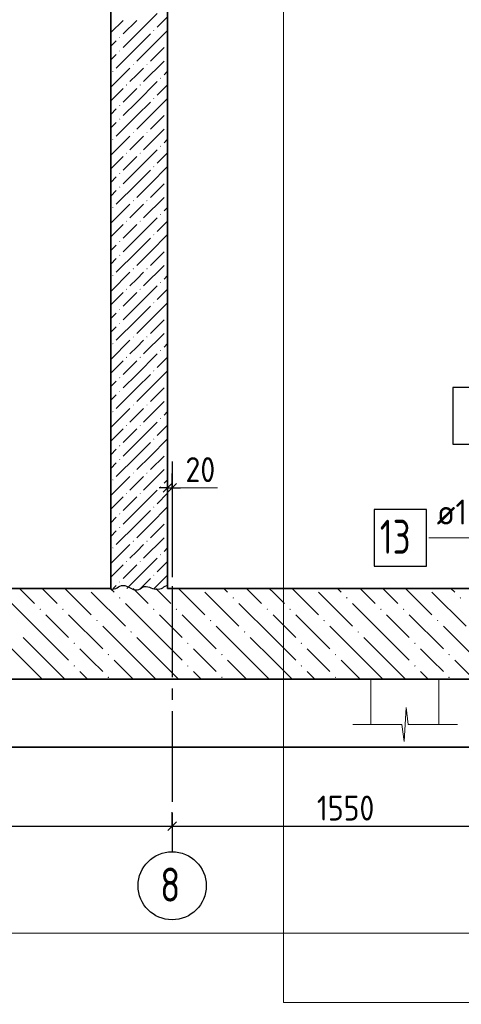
# Model space of a CAD drawing. Header units: millimetres. Extents: x 0 to 42000, y 0 to 29700.
# Tile 14 of 21: x 14771 to 18660, y 15755 to 24433. Entities that reach past the tile are written whole.
import ezdxf

# ---------------------------------------------------------------- set-up
doc = ezdxf.new("R2010")
doc.units = ezdxf.units.MM
doc.linetypes.add('______5', pattern=[1100, 800, -100, 100, -100])
for name, color, linetype, lineweight in [('Standard', 7, 'Continuous', 25), ('ЖБ Плита Фундамента верхний уровень', 7, 'Continuous', 35), ('ЖБ Стена верхний уровень', 7, 'Continuous', 35), ('Позиционная метка линия выноска', 7, 'Continuous', 13), ('Примечания', 7, 'Continuous', 13), ('Стена обрамление Г-обр.', 7, 'Continuous', 35), ('Стена обрамление П-обр.', 7, 'Continuous', 35)]:
    doc.layers.add(name, color=color, linetype=linetype, lineweight=lineweight)
doc.layers.add('Оси', color=7, linetype='______5')
doc.layers.add('Размерная выноска', color=7, linetype='Continuous')
doc.styles.add('ISOCPEUR', font='txt')

msp = doc.modelspace()

# ---------------------------------------------------------------- hatches: boundary and pattern name
at = {"layer": 'ЖБ Плита Фундамента верхний уровень', "linetype": 'Continuous', "lineweight": 18, "transparency": 33554687}
for points in [[(15645, 19337.1), (15651.5, 19343.6), (15658, 19337.1), (15651.5, 19330.6)], [(16645, 19337.1), (16651.5, 19343.6), (16658, 19337.1), (16651.5, 19330.6)], [(17645, 19337.1), (17651.5, 19343.6), (17658, 19337.1), (17651.5, 19330.6)], [(18645, 19337.1), (18651.5, 19343.6), (18658, 19337.1), (18651.5, 19330.6)], [(14945, 19237.1), (14951.5, 19243.6), (14958, 19237.1), (14951.5, 19230.6)], [(15145, 19237.1), (15151.5, 19243.6), (15158, 19237.1), (15151.5, 19230.6)], [(15945, 19237.1), (15951.5, 19243.6), (15958, 19237.1), (15951.5, 19230.6)], [(16145, 19237.1), (16151.5, 19243.6), (16158, 19237.1), (16151.5, 19230.6)], [(16945, 19237.1), (16951.5, 19243.6), (16958, 19237.1), (16951.5, 19230.6)], [(17145, 19237.1), (17151.5, 19243.6), (17158, 19237.1), (17151.5, 19230.6)], [(17945, 19237.1), (17951.5, 19243.6), (17958, 19237.1), (17951.5, 19230.6)], [(18145, 19237.1), (18151.5, 19243.6), (18158, 19237.1), (18151.5, 19230.6)], [(15445, 19137.1), (15451.5, 19143.6), (15458, 19137.1), (15451.5, 19130.6)], [(16445, 19137.1), (16451.5, 19143.6), (16458, 19137.1), (16451.5, 19130.6)], [(17445, 19137.1), (17451.5, 19143.6), (17458, 19137.1), (17451.5, 19130.6)], [(18445, 19137.1), (18451.5, 19143.6), (18458, 19137.1), (18451.5, 19130.6)], [(15745, 19037.1), (15751.5, 19043.6), (15758, 19037.1), (15751.5, 19030.6)], [(16745, 19037.1), (16751.5, 19043.6), (16758, 19037.1), (16751.5, 19030.6)], [(17745, 19037.1), (17751.5, 19043.6), (17758, 19037.1), (17751.5, 19030.6)], [(15245, 18937.1), (15251.5, 18943.6), (15258, 18937.1), (15251.5, 18930.6)], [(16245, 18937.1), (16251.5, 18943.6), (16258, 18937.1), (16251.5, 18930.6)], [(17245, 18937.1), (17251.5, 18943.6), (17258, 18937.1), (17251.5, 18930.6)], [(18245, 18937.1), (18251.5, 18943.6), (18258, 18937.1), (18251.5, 18930.6)], [(15545, 18837.1), (15551.5, 18843.6), (15558, 18837.1), (15551.5, 18830.6)], [(16545, 18837.1), (16551.5, 18843.6), (16558, 18837.1), (16551.5, 18830.6)], [(17545, 18837.1), (17551.5, 18843.6), (17558, 18837.1), (17551.5, 18830.6)], [(18545, 18837.1), (18551.5, 18843.6), (18558, 18837.1), (18551.5, 18830.6)], [(15245, 18737.1), (15251.5, 18743.6), (15258, 18737.1), (15251.5, 18730.6)], [(16245, 18737.1), (16251.5, 18743.6), (16258, 18737.1), (16251.5, 18730.6)], [(17245, 18737.1), (17251.5, 18743.6), (17258, 18737.1), (17251.5, 18730.6)], [(18245, 18737.1), (18251.5, 18743.6), (18258, 18737.1), (18251.5, 18730.6)], [(15545, 18637.1), (15551.5, 18643.6), (15558, 18637.1), (15551.5, 18630.6)], [(16545, 18637.1), (16551.5, 18643.6), (16558, 18637.1), (16551.5, 18630.6)], [(17545, 18637.1), (17551.5, 18643.6), (17558, 18637.1), (17551.5, 18630.6)], [(18545, 18637.1), (18551.5, 18643.6), (18558, 18637.1), (18551.5, 18630.6)]]:
    msp.add_hatch(color=7, dxfattribs=at).paths.add_polyline_path(points, flags=16)
at = {"layer": 'ЖБ Стена верхний уровень', "linetype": 'Continuous', "lineweight": 18, "transparency": 33554687}
for points in [[(15946.5, 24337.1), (15951.5, 24342.1), (15956.5, 24337.1), (15951.5, 24332.1)], [(15646.5, 24277.1), (15651.5, 24282.1), (15656.5, 24277.1), (15651.5, 24272.1)], [(16066.5, 24217.1), (16071.5, 24222.1), (16073.1, 24220.6), (16073.1, 24213.7), (16071.5, 24212.1)], [(15646.5, 24157.1), (15651.5, 24162.1), (15656.5, 24157.1), (15651.5, 24152.1)], [(15766.5, 24037.1), (15771.5, 24042.1), (15776.5, 24037.1), (15771.5, 24032.1)], [(15886.5, 24037.1), (15891.5, 24042.1), (15896.5, 24037.1), (15891.5, 24032.1)], [(16066.5, 24097.1), (16071.5, 24102.1), (16073.1, 24100.6), (16073.1, 24093.7), (16071.5, 24092.1)], [(15586.5, 23977.1), (15591.5, 23982.1), (15596.5, 23977.1), (15591.5, 23972.1)], [(16006.5, 23917.1), (16011.5, 23922.1), (16016.5, 23917.1), (16011.5, 23912.1)], [(15706.5, 23857.1), (15711.5, 23862.1), (15716.5, 23857.1), (15711.5, 23852.1)], [(15826.5, 23857.1), (15831.5, 23862.1), (15836.5, 23857.1), (15831.5, 23852.1)], [(15946.5, 23737.1), (15951.5, 23742.1), (15956.5, 23737.1), (15951.5, 23732.1)], [(15646.5, 23677.1), (15651.5, 23682.1), (15656.5, 23677.1), (15651.5, 23672.1)], [(16066.5, 23617.1), (16071.5, 23622.1), (16073.1, 23620.6), (16073.1, 23613.7), (16071.5, 23612.1)], [(15646.5, 23557.1), (15651.5, 23562.1), (15656.5, 23557.1), (15651.5, 23552.1)], [(15766.5, 23437.1), (15771.5, 23442.1), (15776.5, 23437.1), (15771.5, 23432.1)], [(15886.5, 23437.1), (15891.5, 23442.1), (15896.5, 23437.1), (15891.5, 23432.1)], [(16066.5, 23497.1), (16071.5, 23502.1), (16073.1, 23500.6), (16073.1, 23493.7), (16071.5, 23492.1)], [(15586.5, 23377.1), (15591.5, 23382.1), (15596.5, 23377.1), (15591.5, 23372.1)], [(15706.5, 23257.1), (15711.5, 23262.1), (15716.5, 23257.1), (15711.5, 23252.1)], [(15826.5, 23257.1), (15831.5, 23262.1), (15836.5, 23257.1), (15831.5, 23252.1)], [(16006.5, 23317.1), (16011.5, 23322.1), (16016.5, 23317.1), (16011.5, 23312.1)], [(15946.5, 23137.1), (15951.5, 23142.1), (15956.5, 23137.1), (15951.5, 23132.1)], [(15646.5, 23077.1), (15651.5, 23082.1), (15656.5, 23077.1), (15651.5, 23072.1)], [(16066.5, 23017.1), (16071.5, 23022.1), (16073.1, 23020.6), (16073.1, 23013.7), (16071.5, 23012.1)], [(15646.5, 22957.1), (15651.5, 22962.1), (15656.5, 22957.1), (15651.5, 22952.1)], [(15766.5, 22837.1), (15771.5, 22842.1), (15776.5, 22837.1), (15771.5, 22832.1)], [(15886.5, 22837.1), (15891.5, 22842.1), (15896.5, 22837.1), (15891.5, 22832.1)], [(16066.5, 22897.1), (16071.5, 22902.1), (16073.1, 22900.6), (16073.1, 22893.7), (16071.5, 22892.1)], [(15586.5, 22777.1), (15591.5, 22782.1), (15596.5, 22777.1), (15591.5, 22772.1)], [(15706.5, 22657.1), (15711.5, 22662.1), (15716.5, 22657.1), (15711.5, 22652.1)], [(15826.5, 22657.1), (15831.5, 22662.1), (15836.5, 22657.1), (15831.5, 22652.1)], [(16006.5, 22717.1), (16011.5, 22722.1), (16016.5, 22717.1), (16011.5, 22712.1)], [(15646.5, 22477.1), (15651.5, 22482.1), (15656.5, 22477.1), (15651.5, 22472.1)], [(15946.5, 22537.1), (15951.5, 22542.1), (15956.5, 22537.1), (15951.5, 22532.1)], [(16066.5, 22417.1), (16071.5, 22422.1), (16073.1, 22420.6), (16073.1, 22413.7), (16071.5, 22412.1)], [(15646.5, 22357.1), (15651.5, 22362.1), (15656.5, 22357.1), (15651.5, 22352.1)], [(16066.5, 22297.1), (16071.5, 22302.1), (16073.1, 22300.6), (16073.1, 22293.7), (16071.5, 22292.2)], [(15766.5, 22237.1), (15771.5, 22242.1), (15776.5, 22237.1), (15771.5, 22232.1)], [(15886.5, 22237.1), (15891.5, 22242.1), (15896.5, 22237.1), (15891.5, 22232.1)], [(15586.5, 22177.1), (15591.5, 22182.1), (15596.5, 22177.1), (15591.5, 22172.1)], [(15706.5, 22057.1), (15711.5, 22062.1), (15716.5, 22057.1), (15711.5, 22052.1)], [(15826.5, 22057.1), (15831.5, 22062.1), (15836.5, 22057.1), (15831.5, 22052.1)], [(16006.5, 22117.1), (16011.5, 22122.1), (16016.5, 22117.1), (16011.5, 22112.1)], [(15646.5, 21877.1), (15651.5, 21882.1), (15656.5, 21877.1), (15651.5, 21872.1)], [(15946.5, 21937.1), (15951.5, 21942.1), (15956.5, 21937.1), (15951.5, 21932.1)], [(16066.5, 21817.1), (16071.5, 21822.1), (16073.1, 21820.6), (16073.1, 21813.7), (16071.5, 21812.1)], [(15646.5, 21757.1), (15651.5, 21762.1), (15656.5, 21757.1), (15651.5, 21752.1)], [(16066.5, 21697.1), (16071.5, 21702.1), (16073.1, 21700.6), (16073.1, 21693.7), (16071.5, 21692.2)], [(15766.5, 21637.1), (15771.5, 21642.1), (15776.5, 21637.1), (15771.5, 21632.1)], [(15886.5, 21637.1), (15891.5, 21642.1), (15896.5, 21637.1), (15891.5, 21632.1)], [(15586.5, 21577.1), (15591.5, 21582.1), (15596.5, 21577.1), (15591.5, 21572.1)], [(16006.5, 21517.1), (16011.5, 21522.1), (16016.5, 21517.1), (16011.5, 21512.1)], [(15706.5, 21457.1), (15711.5, 21462.1), (15716.5, 21457.1), (15711.5, 21452.1)], [(15826.5, 21457.1), (15831.5, 21462.1), (15836.5, 21457.1), (15831.5, 21452.1)], [(15646.5, 21277.1), (15651.5, 21282.1), (15656.5, 21277.1), (15651.5, 21272.1)], [(15946.5, 21337.1), (15951.5, 21342.1), (15956.5, 21337.1), (15951.5, 21332.1)], [(16066.5, 21217.1), (16071.5, 21222.1), (16073.1, 21220.6), (16073.1, 21213.7), (16071.5, 21212.1)], [(15646.5, 21157.1), (15651.5, 21162.1), (15656.5, 21157.1), (15651.5, 21152.1)], [(16066.5, 21097.1), (16071.5, 21102.1), (16073.1, 21100.6), (16073.1, 21093.7), (16071.5, 21092.2)], [(15766.5, 21037.1), (15771.5, 21042.1), (15776.5, 21037.1), (15771.5, 21032.1)], [(15886.5, 21037.1), (15891.5, 21042.1), (15896.5, 21037.1), (15891.5, 21032.1)], [(15586.5, 20977.1), (15591.5, 20982.1), (15596.5, 20977.1), (15591.5, 20972.1)], [(16006.5, 20917.1), (16011.5, 20922.1), (16016.5, 20917.1), (16011.5, 20912.1)], [(15706.5, 20857.1), (15711.5, 20862.1), (15716.5, 20857.1), (15711.5, 20852.1)], [(15826.5, 20857.1), (15831.5, 20862.1), (15836.5, 20857.1), (15831.5, 20852.1)], [(15946.5, 20737.1), (15951.5, 20742.1), (15956.5, 20737.1), (15951.5, 20732.1)], [(15646.5, 20677.1), (15651.5, 20682.1), (15656.5, 20677.1), (15651.5, 20672.1)], [(16066.5, 20617.1), (16071.5, 20622.1), (16073.1, 20620.6), (16073.1, 20613.7), (16071.5, 20612.1)], [(15646.5, 20557.1), (15651.5, 20562.1), (15656.5, 20557.1), (15651.5, 20552.1)], [(16066.5, 20497.1), (16071.5, 20502.1), (16073.1, 20500.6), (16073.1, 20493.7), (16071.5, 20492.2)], [(15766.5, 20437.1), (15771.5, 20442.1), (15776.5, 20437.1), (15771.5, 20432.1)], [(15886.5, 20437.1), (15891.5, 20442.1), (15896.5, 20437.1), (15891.5, 20432.1)], [(15586.5, 20377.1), (15591.5, 20382.1), (15596.5, 20377.1), (15591.5, 20372.1)], [(16006.5, 20317.1), (16011.5, 20322.1), (16016.5, 20317.1), (16011.5, 20312.1)], [(15706.5, 20257.1), (15711.5, 20262.1), (15716.5, 20257.1), (15711.5, 20252.1)], [(15826.5, 20257.1), (15831.5, 20262.1), (15836.5, 20257.1), (15831.5, 20252.1)], [(15946.5, 20137.1), (15951.5, 20142.1), (15956.5, 20137.1), (15951.5, 20132.1)], [(15646.5, 20077.1), (15651.5, 20082.1), (15656.5, 20077.1), (15651.5, 20072.1)], [(15646.5, 19957.1), (15651.5, 19962.1), (15656.5, 19957.1), (15651.5, 19952.1)], [(16066.5, 20017.1), (16071.5, 20022.1), (16073.1, 20020.6), (16073.1, 20013.7), (16071.5, 20012.1)], [(16066.5, 19897.1), (16071.5, 19902.1), (16073.1, 19900.6), (16073.1, 19893.7), (16071.5, 19892.2)], [(15766.5, 19837.1), (15771.5, 19842.1), (15776.5, 19837.1), (15771.5, 19832.1)], [(15886.5, 19837.1), (15891.5, 19842.1), (15896.5, 19837.1), (15891.5, 19832.1)], [(15586.5, 19777.1), (15591.5, 19782.1), (15596.5, 19777.1), (15591.5, 19772.1)], [(16006.5, 19717.1), (16011.5, 19722.1), (16016.5, 19717.1), (16011.5, 19712.1)], [(15706.5, 19657.1), (15711.5, 19662.1), (15716.5, 19657.1), (15711.5, 19652.1)], [(15826.5, 19657.1), (15831.5, 19662.1), (15836.5, 19657.1), (15831.5, 19652.1)], [(15946.5, 19537.1), (15951.5, 19542.1), (15956.5, 19537.1), (15951.5, 19532.1)], [(15646.5, 19477.1), (15651.5, 19482.1), (15656.5, 19477.1), (15651.5, 19472.1)], [(16069.4, 19420), (16071.5, 19422.1), (16073.1, 19420.6), (16073.1, 19420)]]:
    msp.add_hatch(color=7, dxfattribs=at).paths.add_polyline_path(points, flags=16)

# ---------------------------------------------------------------- linework, layer by layer
at = {"layer": 'Standard', "color": 7, "linetype": 'Continuous', "lineweight": -3, "transparency": 33554687}
for p, q in [((16073.1, 20307.5), (16073.1, 20432.5)), ((16113.1, 20307.5), (16113.1, 20432.5)), ((16073.1, 20307.5), (15998.1, 20307.5)), ((16073.1, 20307.5), (16073.1, 20182.5)), ((16073.1, 20307.5), (16073.1, 19520)), ((16073.1, 20307.5), (16113.1, 20307.5)), ((16113.1, 20307.5), (16113.1, 20182.5)), ((16113.1, 20307.5), (16113.1, 19520)), ((16113.1, 20307.5), (16188.1, 20307.5)), ((16113.1, 17324.7), (16113.1, 17449.7)), ((4713.1, 17324.7), (16113.1, 17324.7)), ((16113.1, 17324.7), (16113.1, 17199.7)), ((16113.1, 17324.7), (16113.1, 17200)), ((16113.1, 17324.7), (19213.1, 17324.7))]:
    msp.add_line(p, q, dxfattribs=at)
at = {"layer": 'Standard', "color": 7, "linetype": 'Continuous', "lineweight": 25, "transparency": 33554687}
for p, q in [((16035.6, 20270), (16110.6, 20345)), ((16075.6, 20270), (16150.6, 20345)), ((16075.6, 17287.2), (16150.6, 17362.2))]:
    msp.add_line(p, q, dxfattribs=at)
at = {"layer": 'Standard', "color": 7, "linetype": 'Continuous', "lineweight": 18, "transparency": 33554687}
for p, q in [((17863.1, 18620), (17863.1, 18220)), ((18463.1, 18220), (18463.1, 18620))]:
    msp.add_line(p, q, dxfattribs=at)
at = {"layer": 'Standard', "color": 7, "linetype": 'Continuous', "lineweight": 13, "transparency": 33554687}
for p, q in [((18155.7, 18070), (18174.1, 18370)), ((18174.1, 18370), (18192.5, 18220)), ((17704.9, 18220), (18137.3, 18220)), ((18137.3, 18220), (18155.7, 18070)), ((18192.5, 18220), (18624.9, 18220)), ((18624.9, 18220), (18624.9, 18220))]:
    msp.add_line(p, q, dxfattribs=at)
at = {"layer": 'Standard', "color": 254, "linetype": 'Continuous', "lineweight": 35, "true_color": 0xc4c4ff, "transparency": 33554687}
msp.add_lwpolyline([(5353.1, 18020), (36693.1, 18020), (36693.1, 26100), (5353.1, 26100), (5353.1, 18020)], dxfattribs=at)
at = {"layer": 'Standard', "color": 7, "linetype": 'Continuous', "lineweight": 13, "transparency": 33554687}
msp.add_lwpolyline([(2000, 16380.9), (2000, 500), (23081.8, 500), (23081.8, 16380.9), (2000, 16380.9)], dxfattribs=at)
at = {"layer": 'ЖБ Плита Фундамента верхний уровень', "color": 7, "linetype": 'Continuous', "lineweight": 35, "transparency": 33554687}
for p, q in [((15573.1, 19420), (6853.1, 19420)), ((34513.1, 19420), (16073.1, 19420)), ((5553.1, 18620), (35513.1, 18620))]:
    msp.add_line(p, q, dxfattribs=at)
at = {"layer": 'ЖБ Плита Фундамента верхний уровень', "color": 252, "linetype": 'Continuous', "lineweight": 18, "true_color": 0x8f8f8f, "transparency": 33554687}
for p, q in [((14768.7, 19420), (14901.5, 19287.2)), ((15001.5, 19387.2), (14968.7, 19420)), ((15101.5, 19287.2), (15001.5, 19387.2)), ((15168.7, 19420), (15401.5, 19187.2)), ((15401.5, 19387.2), (15701.5, 19087.2)), ((15568.7, 19420), (15601.5, 19387.2)), ((15768.7, 19420), (15901.5, 19287.2)), ((16001.5, 19387.2), (15968.7, 19420)), ((16101.5, 19287.2), (16001.5, 19387.2)), ((16168.7, 19420), (16401.5, 19187.2)), ((16401.5, 19387.2), (16701.5, 19087.2)), ((16568.7, 19420), (16601.5, 19387.2)), ((16768.7, 19420), (16901.5, 19287.2)), ((17001.5, 19387.2), (16968.7, 19420)), ((17101.5, 19287.2), (17001.5, 19387.2)), ((17168.7, 19420), (17401.5, 19187.2)), ((17401.5, 19387.2), (17701.5, 19087.2)), ((17568.7, 19420), (17601.5, 19387.2)), ((17768.7, 19420), (17901.5, 19287.2)), ((18001.5, 19387.2), (17968.7, 19420)), ((18101.5, 19287.2), (18001.5, 19387.2)), ((18168.7, 19420), (18401.5, 19187.2)), ((18401.5, 19387.2), (18701.5, 19087.2)), ((18568.7, 19420), (18601.5, 19387.2)), ((15001.5, 18987.2), (14701.5, 19287.2)), ((16001.5, 18987.2), (15701.5, 19287.2)), ((17001.5, 18987.2), (16701.5, 19287.2)), ((18001.5, 18987.2), (17701.5, 19287.2)), ((15001.5, 19187.2), (15201.5, 18987.2)), ((15201.5, 19187.2), (15501.5, 18887.2)), ((16001.5, 19187.2), (16201.5, 18987.2)), ((16201.5, 19187.2), (16501.5, 18887.2)), ((17001.5, 19187.2), (17201.5, 18987.2)), ((17201.5, 19187.2), (17501.5, 18887.2)), ((18001.5, 19187.2), (18201.5, 18987.2)), ((18201.5, 19187.2), (18501.5, 18887.2)), ((14801.5, 18787.2), (14501.5, 19087.2)), ((15801.5, 18787.2), (15501.5, 19087.2)), ((16801.5, 18787.2), (16501.5, 19087.2)), ((17801.5, 18787.2), (17501.5, 19087.2)), ((18801.5, 18787.2), (18501.5, 19087.2)), ((14801.5, 18987.2), (15001.5, 18787.2)), ((15001.5, 18987.2), (15201.5, 18787.2)), ((15801.5, 18987.2), (16001.5, 18787.2)), ((16001.5, 18987.2), (16201.5, 18787.2)), ((16801.5, 18987.2), (17001.5, 18787.2)), ((17001.5, 18987.2), (17201.5, 18787.2)), ((17801.5, 18987.2), (18001.5, 18787.2)), ((18001.5, 18987.2), (18201.5, 18787.2)), ((15401.5, 18787.2), (15301.5, 18887.2)), ((16401.5, 18787.2), (16301.5, 18887.2)), ((17401.5, 18787.2), (17301.5, 18887.2)), ((18401.5, 18787.2), (18301.5, 18887.2)), ((14801.5, 18787.2), (14968.7, 18620)), ((15001.5, 18787.2), (15168.7, 18620)), ((15501.5, 18687.2), (15401.5, 18787.2)), ((15601.5, 18787.2), (15768.7, 18620)), ((15801.5, 18787.2), (15968.7, 18620)), ((16001.5, 18787.2), (16168.7, 18620)), ((16501.5, 18687.2), (16401.5, 18787.2)), ((16601.5, 18787.2), (16768.7, 18620)), ((16801.5, 18787.2), (16968.7, 18620)), ((17001.5, 18787.2), (17168.7, 18620)), ((17501.5, 18687.2), (17401.5, 18787.2)), ((17601.5, 18787.2), (17768.7, 18620)), ((17801.5, 18787.2), (17968.7, 18620)), ((18001.5, 18787.2), (18168.7, 18620)), ((18501.5, 18687.2), (18401.5, 18787.2)), ((18601.5, 18787.2), (18768.7, 18620)), ((15301.5, 18687.2), (15368.7, 18620)), ((16301.5, 18687.2), (16368.7, 18620)), ((17301.5, 18687.2), (17368.7, 18620)), ((18301.5, 18687.2), (18368.7, 18620))]:
    msp.add_line(p, q, dxfattribs=at)
at = {"layer": 'ЖБ Стена верхний уровень', "color": 7, "linetype": 'Continuous', "lineweight": 35, "transparency": 33554687}
for p, q in [((15573.1, 24500), (15573.1, 19420)), ((16073.1, 19420), (16073.1, 24500))]:
    msp.add_line(p, q, dxfattribs=at)
at = {"layer": 'ЖБ Стена верхний уровень', "color": 251, "linetype": 'Continuous', "lineweight": 18, "true_color": 0x494949, "transparency": 33554687}
for p, q in [((15801.5, 24307.1), (15981.5, 24487.2)), ((15681.5, 24427.1), (15573.1, 24318.7)), ((15801.5, 24427.1), (15681.5, 24307.1)), ((16073.1, 24458.7), (15981.5, 24367.2)), ((15801.5, 24307.1), (15681.5, 24187.2)), ((15921.5, 24307.1), (15801.5, 24187.2)), ((15921.5, 24187.2), (16073.1, 24338.7)), ((15573.1, 24198.7), (15621.5, 24247.1)), ((15621.5, 24127.1), (15573.1, 24078.7)), ((15801.5, 24187.2), (15621.5, 24007.1)), ((15921.5, 24187.2), (15801.5, 24067.2)), ((16041.5, 24187.2), (15921.5, 24067.2)), ((16041.5, 24067.2), (15861.5, 23887.2)), ((15741.5, 24007.1), (15573.1, 23838.7)), ((15801.5, 23947.1), (15861.5, 24007.1)), ((16073.1, 23978.7), (16041.5, 23947.1)), ((15741.5, 23887.2), (15801.5, 23947.1)), ((15801.5, 23707.1), (15981.5, 23887.2)), ((15681.5, 23827.1), (15573.1, 23718.7)), ((15801.5, 23827.1), (15681.5, 23707.1)), ((16073.1, 23858.7), (15981.5, 23767.2)), ((15801.5, 23707.1), (15681.5, 23587.2)), ((15921.5, 23707.1), (15801.5, 23587.2)), ((15921.5, 23587.2), (16073.1, 23738.7)), ((15573.1, 23598.7), (15621.5, 23647.1)), ((15621.5, 23527.1), (15573.1, 23478.7)), ((15801.5, 23587.2), (15621.5, 23407.1)), ((15921.5, 23587.2), (15801.5, 23467.2)), ((16041.5, 23587.2), (15921.5, 23467.2)), ((16041.5, 23467.2), (15861.5, 23287.2)), ((15741.5, 23407.1), (15573.1, 23238.7)), ((15741.5, 23287.2), (15801.5, 23347.1)), ((15801.5, 23347.1), (15861.5, 23407.1)), ((16073.1, 23378.7), (16041.5, 23347.1)), ((15801.5, 23107.1), (15981.5, 23287.2)), ((16073.1, 23258.7), (15981.5, 23167.2)), ((15681.5, 23227.1), (15573.1, 23118.7)), ((15801.5, 23227.1), (15681.5, 23107.1)), ((15801.5, 23107.1), (15681.5, 22987.2)), ((15921.5, 23107.1), (15801.5, 22987.2)), ((15921.5, 22987.2), (16073.1, 23138.7)), ((15573.1, 22998.7), (15621.5, 23047.1)), ((15621.5, 22927.1), (15573.1, 22878.7)), ((15801.5, 22987.2), (15621.5, 22807.1)), ((15921.5, 22987.2), (15801.5, 22867.2)), ((16041.5, 22987.2), (15921.5, 22867.2)), ((16041.5, 22867.2), (15861.5, 22687.2)), ((15741.5, 22807.1), (15573.1, 22638.7)), ((15741.5, 22687.2), (15801.5, 22747.1)), ((15801.5, 22747.1), (15861.5, 22807.1)), ((16073.1, 22778.7), (16041.5, 22747.1)), ((15801.5, 22507.1), (15981.5, 22687.2)), ((16073.1, 22658.7), (15981.5, 22567.2)), ((15681.5, 22627.1), (15573.1, 22518.7)), ((15801.5, 22627.1), (15681.5, 22507.1)), ((15801.5, 22507.1), (15681.5, 22387.2)), ((15921.5, 22507.1), (15801.5, 22387.2)), ((15921.5, 22387.2), (16073.1, 22538.7)), ((15573.1, 22398.7), (15621.5, 22447.1)), ((15621.5, 22327.1), (15573.1, 22278.7)), ((15801.5, 22387.2), (15621.5, 22207.1)), ((15921.5, 22387.2), (15801.5, 22267.2)), ((16041.5, 22387.2), (15921.5, 22267.2)), ((16041.5, 22267.2), (15861.5, 22087.2)), ((15741.5, 22207.1), (15573.1, 22038.7)), ((15741.5, 22087.2), (15801.5, 22147.1)), ((15801.5, 22147.1), (15861.5, 22207.1)), ((16073.1, 22178.7), (16041.5, 22147.1)), ((15801.5, 21907.1), (15981.5, 22087.2)), ((16073.1, 22058.7), (15981.5, 21967.2)), ((15681.5, 22027.1), (15573.1, 21918.7)), ((15801.5, 22027.1), (15681.5, 21907.1)), ((15801.5, 21907.1), (15681.5, 21787.2)), ((15921.5, 21907.1), (15801.5, 21787.2)), ((15921.5, 21787.2), (16073.1, 21938.7)), ((15573.1, 21798.7), (15621.5, 21847.1)), ((15801.5, 21787.2), (15621.5, 21607.1)), ((15921.5, 21787.2), (15801.5, 21667.2)), ((16041.5, 21787.2), (15921.5, 21667.2)), ((15621.5, 21727.1), (15573.1, 21678.7)), ((16041.5, 21667.2), (15861.5, 21487.2)), ((15741.5, 21607.1), (15573.1, 21438.7)), ((15741.5, 21487.2), (15801.5, 21547.1)), ((15801.5, 21547.1), (15861.5, 21607.1)), ((16073.1, 21578.7), (16041.5, 21547.1)), ((15801.5, 21307.1), (15981.5, 21487.2)), ((16073.1, 21458.7), (15981.5, 21367.2)), ((15681.5, 21427.1), (15573.1, 21318.7)), ((15801.5, 21427.1), (15681.5, 21307.1)), ((15801.5, 21307.1), (15681.5, 21187.2)), ((15921.5, 21307.1), (15801.5, 21187.2)), ((15921.5, 21187.2), (16073.1, 21338.7)), ((15573.1, 21198.7), (15621.5, 21247.1)), ((15801.5, 21187.2), (15621.5, 21007.1)), ((15921.5, 21187.2), (15801.5, 21067.2)), ((16041.5, 21187.2), (15921.5, 21067.2)), ((15621.5, 21127.1), (15573.1, 21078.7)), ((15741.5, 21007.1), (15573.1, 20838.7)), ((15801.5, 20947.1), (15861.5, 21007.1)), ((16041.5, 21067.2), (15861.5, 20887.2)), ((15741.5, 20887.2), (15801.5, 20947.1)), ((16073.1, 20978.7), (16041.5, 20947.1)), ((15681.5, 20827.1), (15573.1, 20718.7)), ((15801.5, 20827.1), (15681.5, 20707.1)), ((15801.5, 20707.1), (15981.5, 20887.2)), ((16073.1, 20858.7), (15981.5, 20767.2)), ((15801.5, 20707.1), (15681.5, 20587.2)), ((15921.5, 20707.1), (15801.5, 20587.2)), ((15921.5, 20587.2), (16073.1, 20738.7)), ((15573.1, 20598.7), (15621.5, 20647.1)), ((15801.5, 20587.2), (15621.5, 20407.1)), ((15921.5, 20587.2), (15801.5, 20467.2)), ((16041.5, 20587.2), (15921.5, 20467.2)), ((15621.5, 20527.1), (15573.1, 20478.7)), ((15741.5, 20407.1), (15573.1, 20238.7)), ((15801.5, 20347.1), (15861.5, 20407.1)), ((16041.5, 20467.2), (15861.5, 20287.2)), ((15741.5, 20287.2), (15801.5, 20347.1)), ((16073.1, 20378.7), (16041.5, 20347.1)), ((15681.5, 20227.1), (15573.1, 20118.7)), ((15801.5, 20227.1), (15681.5, 20107.1)), ((15801.5, 20107.1), (15981.5, 20287.2)), ((16073.1, 20258.7), (15981.5, 20167.2)), ((15921.5, 19987.2), (16073.1, 20138.7)), ((15573.1, 19998.7), (15621.5, 20047.1)), ((15801.5, 20107.1), (15681.5, 19987.2)), ((15921.5, 20107.1), (15801.5, 19987.2)), ((15801.5, 19987.2), (15621.5, 19807.1)), ((15921.5, 19987.2), (15801.5, 19867.2)), ((16041.5, 19987.2), (15921.5, 19867.2)), ((15621.5, 19927.1), (15573.1, 19878.7)), ((15741.5, 19807.1), (15573.1, 19638.7)), ((15801.5, 19747.1), (15861.5, 19807.1)), ((16041.5, 19867.2), (15861.5, 19687.2)), ((15741.5, 19687.2), (15801.5, 19747.1)), ((16073.1, 19778.7), (16041.5, 19747.1)), ((15681.5, 19627.1), (15573.1, 19518.7)), ((15801.5, 19627.1), (15681.5, 19507.1)), ((15801.5, 19507.1), (15981.5, 19687.2)), ((16073.1, 19658.7), (15981.5, 19567.2)), ((15954.4, 19420), (16073.1, 19538.7)), ((15594.4, 19420), (15621.5, 19447.1)), ((15801.5, 19507.1), (15714.4, 19420)), ((15921.5, 19507.1), (15834.4, 19420))]:
    msp.add_line(p, q, dxfattribs=at)
at = {"layer": 'Оси', "color": 8, "linetype": '______5', "lineweight": -3, "transparency": 33554687}
msp.add_line((16113.1, 20539.8), (16113.1, 17100), dxfattribs=at)
at = {"layer": 'Оси', "color": 7, "linetype": 'Continuous', "lineweight": -3, "transparency": 33554687}
msp.add_circle((16113.1, 16800), 300, dxfattribs=at)
at = {"layer": 'Позиционная метка линия выноска', "color": 7, "linetype": 'Continuous', "lineweight": 13, "transparency": 33554687}
msp.add_line((23074.1, 19865.9), (18374.5, 19865.9), dxfattribs=at)
at = {"layer": 'Позиционная метка линия выноска', "color": 240, "linetype": 'Continuous', "lineweight": 13, "transparency": 33554687}
msp.add_lwpolyline([(17094.5, 27520), (29188.9, 27520), (29188.9, 15772.3), (17094.5, 15772.3), (17094.5, 27520)], dxfattribs=at)
at = {"layer": 'Примечания', "color": 7, "linetype": 'Continuous', "lineweight": 25, "transparency": 33554687}
for points in [[(15573.1, 19414.7), (15587.9, 19414.6), (15603.9, 19416.3), (15618.3, 19420.3), (15629.9, 19426.8), (15639.9, 19434.6), (15651.5, 19441.2), (15666.3, 19445.1), (15681.9, 19447.4), (15697.5, 19444.8), (15711.9, 19440.6), (15725.9, 19435.8), (15737.9, 19429.4), (15749.1, 19422.4), (15760.3, 19415.6), (15773.9, 19410.2), (15789.1, 19407.3), (15805.1, 19407.8), (15820.7, 19410.9), (15832.3, 19417.3), (15842.7, 19424.8), (15853.9, 19431.7), (15867.5, 19436.8), (15883.5, 19437.9), (15899.1, 19435), (15913.1, 19430.5), (15926.7, 19425.4), (15940.7, 19420.4), (15954.3, 19415.6), (15969.9, 19413.3), (15973.1, 19413.1)], [(15973.1, 19414.7), (15987.9, 19414.6), (16003.9, 19416.3), (16018.3, 19420.3), (16029.9, 19426.8), (16039.9, 19434.6), (16051.5, 19441.2), (16066.3, 19445.1), (16073.1, 19446.1)]]:
    msp.add_lwpolyline(points, dxfattribs=at)
at = {"layer": 'Размерная выноска', "color": 7, "linetype": 'Continuous', "lineweight": 13, "transparency": 33554687}
msp.add_line((16113.1, 20307.5), (16513.1, 20307.5), dxfattribs=at)
at = {"layer": 'Стена обрамление Г-обр.', "color": 7, "linetype": 'Continuous', "lineweight": 25, "transparency": 33554687}
msp.add_lwpolyline([(18584.1, 20690.8), (19044.1, 20690.8), (19044.1, 21190.8), (18584.1, 21190.8), (18584.1, 20690.8)], dxfattribs=at)
at = {"layer": 'Стена обрамление П-обр.', "color": 7, "linetype": 'Continuous', "lineweight": 25, "transparency": 33554687}
msp.add_lwpolyline([(17892.4, 19615.9), (18352.4, 19615.9), (18352.4, 20115.9), (17892.4, 20115.9), (17892.4, 19615.9)], dxfattribs=at)

# ---------------------------------------------------------------- texts
at = {"layer": 'Standard', "color": 7, "linetype": 'Continuous', "lineweight": 25, "transparency": 33554687, "char_height": 220, "attachment_point": 7, "style": 'ISOCPEUR'}
for s, insert, width in [('\\W0.87;20', (16230.6, 20357.5), 403.932), ('\\W0.87;1550', (17388.1, 17374.7), 666.91)]:
    msp.add_mtext(s, dxfattribs=dict(at, insert=insert, width=width))
at = {"layer": 'Оси', "color": 7, "linetype": 'Continuous', "lineweight": 25, "transparency": 33554687, "insert": (16008.1, 16660), "char_height": 300, "width": 326.397, "attachment_point": 7, "style": 'ISOCPEUR'}
msp.add_mtext('\\W0.78;8', dxfattribs=at)
at = {"layer": 'Стена обрамление П-обр.', "color": 7, "linetype": 'Continuous', "lineweight": 13, "transparency": 33554687, "attachment_point": 7, "style": 'ISOCPEUR'}
for s, insert, char_height, width in [('\\W0.94;ø12 L=1340mm ', (18442.4, 19983.3), 220, 2126.488), ('\\W0.75;13', (17942.4, 19725.9), 300, 472.272)]:
    msp.add_mtext(s, dxfattribs=dict(at, insert=insert, char_height=char_height, width=width))

doc.saveas('drawing.dxf')
